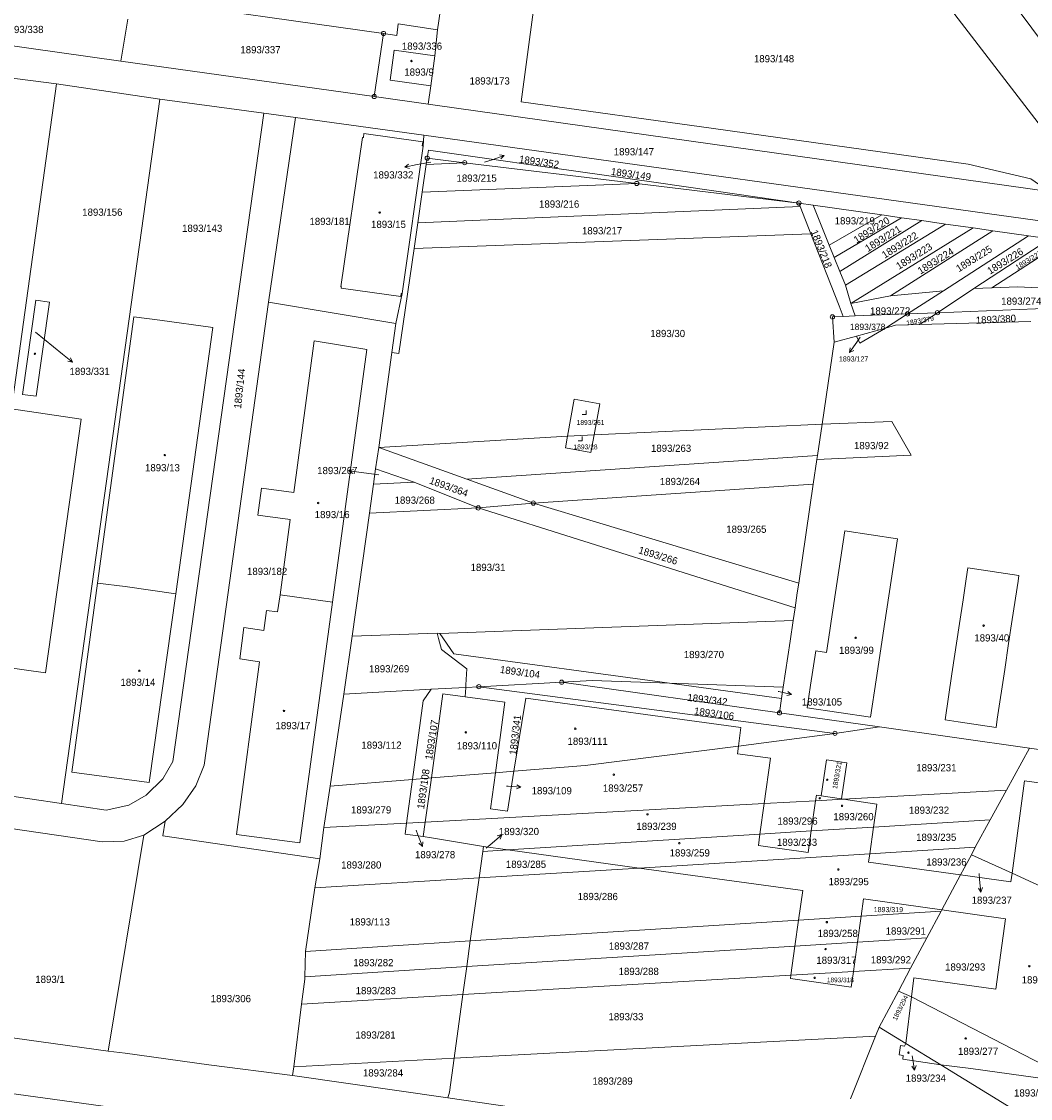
# Model space of a CAD drawing. Header units: metres. Extents: x -595226 to -593310, y -1169452 to -1167804.
# Tile 31 of 35: x -593974 to -593736, y -1168884 to -1168630. Entities that reach past the tile are written whole.
import ezdxf
from ezdxf.enums import TextEntityAlignment as Align

# ---------------------------------------------------------------- set-up
doc = ezdxf.new("R2010")
doc.units = ezdxf.units.M
doc.layers.add('geo katastr', color=5, linetype='Continuous', lineweight=0)
for name, color, linetype in [('Pop  PČ popisy', 7, 'Continuous'), ('Značky bodu BP', 7, 'Continuous'), ('Značky budov', 7, 'Continuous'), ('Značky kultur', 7, 'Continuous')]:
    doc.layers.add(name, color=color, linetype=linetype)
doc.styles.add('dgn023', font='dgn023.shx')

# ---------------------------------------------------------------- blocks, each defined once
blk = doc.blocks.new('4.02281')
at = {"layer": 'Značky budov', "color": 7, "linetype": 'Continuous', "lineweight": 13}
blk.add_circle((-0.01, 0), 0.175, dxfattribs=at)
blk = doc.blocks.new('4.02284')
at = {"layer": 'Značky budov', "color": 7, "linetype": 'Continuous', "lineweight": 13}
blk.add_circle((-0.01, 0), 0.175, dxfattribs=at)
blk = doc.blocks.new('4.02285')
at = {"layer": 'Značky budov', "color": 7, "linetype": 'Continuous', "lineweight": 13}
blk.add_circle((-0.01, 0), 0.175, dxfattribs=at)
blk = doc.blocks.new('4.02286')
at = {"layer": 'Značky budov', "color": 7, "linetype": 'Continuous', "lineweight": 13}
blk.add_circle((-0.01, 0), 0.175, dxfattribs=at)
blk = doc.blocks.new('4.02287')
at = {"layer": 'Značky budov', "color": 7, "linetype": 'Continuous', "lineweight": 13}
blk.add_circle((-0.01, 0), 0.175, dxfattribs=at)
blk = doc.blocks.new('4.02288')
at = {"layer": 'Značky budov', "color": 7, "linetype": 'Continuous', "lineweight": 13}
blk.add_circle((-0.01, 0), 0.175, dxfattribs=at)
blk = doc.blocks.new('4.02289')
at = {"layer": 'Značky budov', "color": 7, "linetype": 'Continuous', "lineweight": 13}
blk.add_circle((-0.01, 0), 0.175, dxfattribs=at)
blk = doc.blocks.new('4.02290')
at = {"layer": 'Značky budov', "color": 7, "linetype": 'Continuous', "lineweight": 13}
blk.add_circle((-0.01, 0), 0.175, dxfattribs=at)
blk = doc.blocks.new('4.02291')
at = {"layer": 'Značky budov', "color": 7, "linetype": 'Continuous', "lineweight": 13}
blk.add_circle((-0.01, 0), 0.175, dxfattribs=at)
blk = doc.blocks.new('4.02292')
at = {"layer": 'Značky budov', "color": 7, "linetype": 'Continuous', "lineweight": 13}
blk.add_circle((-0.01, 0), 0.175, dxfattribs=at)
blk = doc.blocks.new('4.02293')
at = {"layer": 'Značky budov', "color": 7, "linetype": 'Continuous', "lineweight": 13}
blk.add_circle((-0.01, 0), 0.175, dxfattribs=at)
blk = doc.blocks.new('4.02294')
at = {"layer": 'Značky budov', "color": 7, "linetype": 'Continuous', "lineweight": 13}
blk.add_circle((-0.01, 0), 0.175, dxfattribs=at)
blk = doc.blocks.new('4.02295')
at = {"layer": 'Značky budov', "color": 7, "linetype": 'Continuous', "lineweight": 13}
blk.add_circle((-0.01, 0), 0.175, dxfattribs=at)
blk = doc.blocks.new('4.02296')
at = {"layer": 'Značky budov', "color": 7, "linetype": 'Continuous', "lineweight": 13}
blk.add_circle((-0.01, 0), 0.175, dxfattribs=at)
blk = doc.blocks.new('4.02298')
at = {"layer": 'Značky budov', "color": 7, "linetype": 'Continuous', "lineweight": 13}
blk.add_circle((-0.01, 0), 0.175, dxfattribs=at)
blk = doc.blocks.new('4.02729')
at = {"layer": 'Značky budov', "color": 7, "linetype": 'Continuous', "lineweight": 13}
blk.add_circle((-0.01, 0), 0.175, dxfattribs=at)
blk = doc.blocks.new('4.02854')
at = {"layer": 'Značky budov', "color": 7, "linetype": 'Continuous', "lineweight": 13}
blk.add_circle((-0.01, 0), 0.175, dxfattribs=at)
blk = doc.blocks.new('4.02904')
at = {"layer": 'Značky budov', "color": 7, "linetype": 'Continuous', "lineweight": 13}
blk.add_circle((-0.01, 0), 0.175, dxfattribs=at)
blk = doc.blocks.new('4.021054')
at = {"layer": 'Značky budov', "color": 7, "linetype": 'Continuous', "lineweight": 13}
blk.add_circle((-0.01, 0), 0.175, dxfattribs=at)
blk = doc.blocks.new('4.021068')
at = {"layer": 'Značky budov', "color": 7, "linetype": 'Continuous', "lineweight": 13}
blk.add_circle((-0.01, 0), 0.175, dxfattribs=at)
blk = doc.blocks.new('102976')
at = {"layer": 'Pop  PČ popisy', "color": 6, "linetype": 'Continuous', "lineweight": 0}
for p, q in [((-2.98, 0.37), (-1.92, 0.74)), ((0, 0), (-2.98, 0.37)), ((-2.98, 0.37), (-2.05, -0.25))]:
    blk.add_line(p, q, dxfattribs=at)
blk = doc.blocks.new('102977')
at = {"layer": 'Pop  PČ popisy', "color": 6, "linetype": 'Continuous', "lineweight": 0}
for p, q in [((0, 0), (0.31, -2.98)), ((0.31, -2.98), (-0.29, -2.04)), ((0.31, -2.98), (0.71, -1.94))]:
    blk.add_line(p, q, dxfattribs=at)
blk = doc.blocks.new('102978')
at = {"layer": 'Pop  PČ popisy', "color": 6, "linetype": 'Continuous', "lineweight": 0}
for p, q in [((0, 0), (1.12, -2.78)), ((1.12, -2.78), (0.28, -2.04)), ((1.12, -2.78), (1.21, -1.67))]:
    blk.add_line(p, q, dxfattribs=at)
blk = doc.blocks.new('1029137')
at = {"layer": 'Pop  PČ popisy', "color": 6, "linetype": 'Continuous', "lineweight": 0}
for p, q in [((0, 0), (2.92, -0.68)), ((2.92, -0.68), (2.06, 0.04)), ((2.92, -0.68), (1.84, -0.94))]:
    blk.add_line(p, q, dxfattribs=at)
blk = doc.blocks.new('1029138')
at = {"layer": 'Pop  PČ popisy', "color": 6, "linetype": 'Continuous', "lineweight": 0}
for p, q in [((0, 0), (2.99, -0.21)), ((2.99, -0.21), (2.03, 0.36)), ((2.99, -0.21), (1.96, -0.64))]:
    blk.add_line(p, q, dxfattribs=at)
blk = doc.blocks.new('1029177')
at = {"layer": 'Pop  PČ popisy', "color": 6, "linetype": 'Continuous', "lineweight": 0}
for p, q in [((0, 0), (-1.72, -2.46)), ((-1.72, -2.46), (-1.56, -1.35)), ((-1.72, -2.46), (-0.74, -1.93))]:
    blk.add_line(p, q, dxfattribs=at)
blk = doc.blocks.new('1029339')
at = {"linetype": 'Continuous'}
for p, q in [((0, 0), (2.33, -1.89)), ((2.33, -1.89), (1.24, -1.65)), ((2.33, -1.89), (1.87, -0.87))]:
    blk.add_line(p, q, dxfattribs=at)
blk = doc.blocks.new('1029358')
at = {"layer": 'Pop  PČ popisy', "color": 6, "linetype": 'Continuous', "lineweight": 0}
for p, q in [((0, 0), (0.47, -2.96)), ((0.47, -2.96), (-0.18, -2.05)), ((0.47, -2.96), (0.81, -1.9))]:
    blk.add_line(p, q, dxfattribs=at)
blk = doc.blocks.new('1029413')
at = {"layer": 'Pop  PČ popisy', "color": 6, "linetype": 'Continuous', "lineweight": 0}
for p, q in [((-2.95, -0.57), (-2.06, 0.11)), ((0, 0), (-2.95, -0.57)), ((-2.95, -0.57), (-1.87, -0.87))]:
    blk.add_line(p, q, dxfattribs=at)
blk = doc.blocks.new('1029427')
at = {"layer": 'Pop  PČ popisy', "color": 6, "linetype": 'Continuous', "lineweight": 0}
for p, q in [((0, 0), (2.27, 1.97)), ((2.27, 1.97), (1.18, 1.69)), ((2.27, 1.97), (1.84, 0.93))]:
    blk.add_line(p, q, dxfattribs=at)
blk = doc.blocks.new('1029469')
at = {"layer": 'Pop  PČ popisy', "color": 6, "linetype": 'Continuous', "lineweight": 0}
for p, q in [((0, 0), (2.84, 0.98)), ((2.84, 0.98), (1.73, 1.12)), ((2.84, 0.98), (2.05, 0.18))]:
    blk.add_line(p, q, dxfattribs=at)
blk = doc.blocks.new('3.19')
at = {"layer": 'Značky kultur', "color": 7, "linetype": 'Continuous', "lineweight": 13}
for p, q in [((-1, 0), (0, 0)), ((0, 0), (0, 1))]:
    blk.add_line(p, q, dxfattribs=at)
blk = doc.blocks.new('3.194')
at = {"layer": 'Značky kultur', "color": 7, "linetype": 'Continuous', "lineweight": 13}
for p, q in [((-1, 0), (0, 0)), ((0, 0), (0, 1))]:
    blk.add_line(p, q, dxfattribs=at)
blk = doc.blocks.new('1.052')
at = {"layer": 'Značky bodu BP', "color": 3, "linetype": 'Continuous', "lineweight": 13}
for radius in [0.5, 0.0303]:
    blk.add_circle((0, 0), radius, dxfattribs=at)
blk = doc.blocks.new('1.054')
at = {"layer": 'Značky bodu BP', "color": 3, "linetype": 'Continuous', "lineweight": 13}
for radius in [0.5, 0.0303]:
    blk.add_circle((0, 0), radius, dxfattribs=at)
blk = doc.blocks.new('1.055')
at = {"layer": 'Značky bodu BP', "color": 3, "linetype": 'Continuous', "lineweight": 13}
for radius in [0.5, 0.0303]:
    blk.add_circle((0, 0), radius, dxfattribs=at)
blk = doc.blocks.new('1.056')
at = {"layer": 'Značky bodu BP', "color": 3, "linetype": 'Continuous', "lineweight": 13}
for radius in [0.5, 0.0303]:
    blk.add_circle((0, 0), radius, dxfattribs=at)
blk = doc.blocks.new('1.05152')
at = {"layer": 'Značky bodu BP', "color": 3, "linetype": 'Continuous', "lineweight": 13}
for radius in [0.5, 0.0303]:
    blk.add_circle((0, 0), radius, dxfattribs=at)
blk = doc.blocks.new('1.05153')
at = {"layer": 'Značky bodu BP', "color": 3, "linetype": 'Continuous', "lineweight": 13}
for radius in [0.5, 0.0303]:
    blk.add_circle((0, 0), radius, dxfattribs=at)
blk = doc.blocks.new('1.05155')
at = {"layer": 'Značky bodu BP', "color": 3, "linetype": 'Continuous', "lineweight": 13}
for radius in [0.5, 0.0303]:
    blk.add_circle((0, 0), radius, dxfattribs=at)
blk = doc.blocks.new('4.021405')
at = {"layer": 'Značky budov', "color": 7, "linetype": 'Continuous', "lineweight": 13}
blk.add_circle((-0.01, 0), 0.175, dxfattribs=at)
blk = doc.blocks.new('1.05193')
at = {"layer": 'Značky bodu BP', "color": 3, "linetype": 'Continuous', "lineweight": 13}
for radius in [0.5, 0.0303]:
    blk.add_circle((0, 0), radius, dxfattribs=at)
blk = doc.blocks.new('1.05194')
at = {"layer": 'Značky bodu BP', "color": 3, "linetype": 'Continuous', "lineweight": 13}
for radius in [0.5, 0.0303]:
    blk.add_circle((0, 0), radius, dxfattribs=at)
blk = doc.blocks.new('1.051346')
at = {"layer": 'Značky bodu BP', "color": 3, "linetype": 'Continuous', "lineweight": 13}
for radius in [0.5, 0.0303]:
    blk.add_circle((0, 0), radius, dxfattribs=at)
blk = doc.blocks.new('1.051347')
at = {"layer": 'Značky bodu BP', "color": 3, "linetype": 'Continuous', "lineweight": 13}
for radius in [0.5, 0.0303]:
    blk.add_circle((0, 0), radius, dxfattribs=at)
blk = doc.blocks.new('1.051357')
at = {"layer": 'Značky bodu BP', "color": 3, "linetype": 'Continuous', "lineweight": 13}
for radius in [0.5, 0.0303]:
    blk.add_circle((0, 0), radius, dxfattribs=at)
blk = doc.blocks.new('1.051358')
at = {"layer": 'Značky bodu BP', "color": 3, "linetype": 'Continuous', "lineweight": 13}
for radius in [0.5, 0.0303]:
    blk.add_circle((0, 0), radius, dxfattribs=at)
blk = doc.blocks.new('1.051359')
at = {"layer": 'Značky bodu BP', "color": 3, "linetype": 'Continuous', "lineweight": 13}
for radius in [0.5, 0.0303]:
    blk.add_circle((0, 0), radius, dxfattribs=at)
blk = doc.blocks.new('1.051360')
at = {"layer": 'Značky bodu BP', "color": 3, "linetype": 'Continuous', "lineweight": 13}
for radius in [0.5, 0.0303]:
    blk.add_circle((0, 0), radius, dxfattribs=at)
blk = doc.blocks.new('4.0255')
blk.add_circle((-0.01, 0), 0.175)

msp = doc.modelspace()

# ---------------------------------------------------------------- linework, layer by layer
at = {"layer": 'geo katastr', "color": 5, "true_color": 0x0000fa}
for p, q in [((-593872.2, -1168603.93), (-593876.19, -1168632.22)), ((-593948.45, -1168624.7), (-593888.93, -1168633.12)), ((-593709.8, -1168667.42), (-593742.04, -1168623.88)), ((-593949.21, -1168629.73), (-593950.82, -1168639.61)), ((-593950.82, -1168639.61), (-593999.62, -1168632.77)), ((-593888.93, -1168633.12), (-593891.12, -1168647.98)), ((-593876.19, -1168632.22), (-593876.84, -1168638.38)), ((-593891.12, -1168647.98), (-593950.82, -1168639.61)), ((-593877.8, -1168645.47), (-593876.84, -1168638.38)), ((-593965.98, -1168644.98), (-593941.63, -1168648.64)), ((-593877.8, -1168645.47), (-593878.41, -1168649.76)), ((-593878.41, -1168649.76), (-593891.12, -1168647.98)), ((-593941.63, -1168648.64), (-593964.84, -1168814.73)), ((-593917.12, -1168651.94), (-593941.63, -1168648.64)), ((-593909.69, -1168652.94), (-593917.12, -1168651.94)), ((-593916.05, -1168696.46), (-593909.69, -1168652.94)), ((-593909.69, -1168652.94), (-593879.4, -1168657.06)), ((-593879.4, -1168657.06), (-593879.58, -1168659.67)), ((-593884.56, -1168694.44), (-593879.58, -1168659.67)), ((-593878.34, -1168660.62), (-593878.62, -1168662.52)), ((-593877.8, -1168663.44), (-593880.96, -1168664.05)), ((-593878.62, -1168662.52), (-593878.84, -1168664.03)), ((-593869.8, -1168663.59), (-593878.84, -1168664.03)), ((-593869.8, -1168663.59), (-593878.62, -1168662.52)), ((-593829.23, -1168668.49), (-593869.8, -1168663.59)), ((-593865.12, -1168663.5), (-593863.32, -1168662.89)), ((-593878.84, -1168664.03), (-593879.79, -1168670.57)), ((-593879.79, -1168670.57), (-593829.23, -1168668.49)), ((-593791, -1168673.11), (-593829.23, -1168668.49)), ((-593879.79, -1168670.57), (-593880.84, -1168677.79)), ((-593790.72, -1168673.89), (-593791, -1168673.11)), ((-593791, -1168673.11), (-593787.67, -1168673.59)), ((-593783.91, -1168683.03), (-593787.67, -1168673.59)), ((-593787.67, -1168673.59), (-593771.44, -1168675.91)), ((-593880.84, -1168677.79), (-593790.72, -1168673.89)), ((-593788.2, -1168680.4), (-593790.72, -1168673.89)), ((-593783.91, -1168683.03), (-593771.44, -1168675.91)), ((-593771.44, -1168675.91), (-593766.86, -1168676.57)), ((-593881.73, -1168683.84), (-593880.84, -1168677.79)), ((-593782.69, -1168685.97), (-593766.86, -1168676.57)), ((-593781.37, -1168689.22), (-593762, -1168677.26)), ((-593780.05, -1168692.47), (-593756.42, -1168678.06)), ((-593766.86, -1168676.57), (-593762, -1168677.26)), ((-593762, -1168677.26), (-593756.42, -1168678.06)), ((-593756.42, -1168678.06), (-593749.9, -1168678.99)), ((-593788.2, -1168680.4), (-593881.73, -1168683.84)), ((-593778.73, -1168696.81), (-593749.9, -1168678.99)), ((-593769.43, -1168694.97), (-593745.27, -1168679.66)), ((-593756.91, -1168693.78), (-593736.89, -1168680.86)), ((-593749.9, -1168678.99), (-593745.27, -1168679.66)), ((-593745.27, -1168679.66), (-593736.89, -1168680.86)), ((-593736.89, -1168680.86), (-593731.88, -1168681.57)), ((-593881.73, -1168683.84), (-593885.34, -1168708.58)), ((-593782.69, -1168685.97), (-593783.91, -1168683.03)), ((-593749.77, -1168693.28), (-593731.88, -1168681.57)), ((-593745.55, -1168693.11), (-593728.53, -1168682.05)), ((-593781.37, -1168689.22), (-593782.69, -1168685.97)), ((-593780.05, -1168692.47), (-593781.37, -1168689.22)), ((-593778.73, -1168696.81), (-593780.05, -1168692.47)), ((-593769.43, -1168694.97), (-593756.91, -1168693.78)), ((-593756.91, -1168693.78), (-593765.41, -1168699.25)), ((-593758.34, -1168698.96), (-593749.77, -1168693.28)), ((-593749.77, -1168693.28), (-593745.55, -1168693.11)), ((-593916.05, -1168696.46), (-593886.02, -1168701.52)), ((-593884.56, -1168694.44), (-593886.02, -1168701.52)), ((-593884.79, -1168694.41), (-593884.56, -1168694.44)), ((-593778.73, -1168696.81), (-593769.43, -1168694.97)), ((-593777.73, -1168699.74), (-593778.73, -1168696.81)), ((-593765.41, -1168699.25), (-593758.34, -1168698.96)), ((-593762.58, -1168701.77), (-593758.34, -1168698.96)), ((-593758.34, -1168698.96), (-593731.4, -1168697.88)), ((-593886.02, -1168701.52), (-593886.93, -1168708.39)), ((-593783.11, -1168699.96), (-593780.57, -1168699.86)), ((-593782.67, -1168705.94), (-593783.11, -1168699.96)), ((-593780.57, -1168699.86), (-593777.73, -1168699.74)), ((-593777.73, -1168699.74), (-593765.41, -1168699.25)), ((-593765.41, -1168699.25), (-593770.63, -1168702.6)), ((-593762.58, -1168701.77), (-593736.34, -1168701.01)), ((-593970.96, -1168703.55), (-593964.58, -1168708.74)), ((-593777.47, -1168704.5), (-593770.63, -1168702.6)), ((-593785.53, -1168725.28), (-593782.67, -1168705.94)), ((-593782.67, -1168705.94), (-593777.47, -1168704.5)), ((-593776.55, -1168704.77), (-593777.35, -1168705.92)), ((-593886.93, -1168708.39), (-593890.06, -1168730.76)), ((-593885.34, -1168708.58), (-593886.93, -1168708.39)), ((-593839.29, -1168727.75), (-593785.53, -1168725.28)), ((-593785.53, -1168725.28), (-593786.61, -1168732.66)), ((-593890.06, -1168730.76), (-593845.55, -1168728.1)), ((-593839.29, -1168727.75), (-593845.55, -1168728.1)), ((-593890.78, -1168735.81), (-593890.06, -1168730.76)), ((-593890.06, -1168730.76), (-593869.25, -1168738.26)), ((-593869.25, -1168738.26), (-593786.61, -1168732.66)), ((-593786.75, -1168733.59), (-593787.61, -1168739.42)), ((-593786.61, -1168732.66), (-593786.75, -1168733.59)), ((-593890, -1168737.17), (-593894.09, -1168736.65)), ((-593891.28, -1168739.4), (-593890.78, -1168735.81)), ((-593881.67, -1168738.94), (-593890.78, -1168735.81)), ((-593892.23, -1168746.24), (-593891.28, -1168739.4)), ((-593891.28, -1168739.4), (-593881.67, -1168738.94)), ((-593866.61, -1168745), (-593881.67, -1168738.94)), ((-593869.25, -1168738.26), (-593853.61, -1168743.86)), ((-593853.61, -1168743.86), (-593787.61, -1168739.42)), ((-593787.61, -1168739.42), (-593791.06, -1168762.74)), ((-593853.61, -1168743.86), (-593866.61, -1168745)), ((-593853.61, -1168743.86), (-593791.06, -1168762.74)), ((-593892.23, -1168746.24), (-593896.3, -1168775.28)), ((-593866.61, -1168745), (-593892.23, -1168746.24)), ((-593791.91, -1168768.54), (-593866.61, -1168745)), ((-593913.31, -1168765.53), (-593900.92, -1168767.22)), ((-593791.91, -1168768.54), (-593792.36, -1168771.58)), ((-593792.36, -1168771.58), (-593875.69, -1168774.63)), ((-593898.31, -1168788.9), (-593896.3, -1168775.28)), ((-593896.3, -1168775.28), (-593876.28, -1168774.57)), ((-593875.69, -1168774.63), (-593876.28, -1168774.57)), ((-593877.67, -1168787.78), (-593898.31, -1168788.9)), ((-593869.53, -1168787.34), (-593877.67, -1168787.78)), ((-593869.65, -1168789.59), (-593869.53, -1168787.34)), ((-593869.53, -1168787.34), (-593866.43, -1168787.17)), ((-593866.43, -1168787.17), (-593846.93, -1168786.11)), ((-593866.43, -1168787.17), (-593782.5, -1168798.18)), ((-593795.58, -1168793.34), (-593846.93, -1168786.11)), ((-593821.52, -1168786.36), (-593795.08, -1168789.98)), ((-593794.69, -1168787.3), (-593821.52, -1168786.36)), ((-593794.69, -1168787.3), (-593795.08, -1168789.98)), ((-593898.31, -1168788.9), (-593901.52, -1168810.62)), ((-593795.92, -1168788.29), (-593795.7, -1168788.34)), ((-593795.08, -1168789.98), (-593795.58, -1168793.34)), ((-593795.58, -1168793.34), (-593772.03, -1168796.66)), ((-593782.5, -1168798.18), (-593772.03, -1168796.66)), ((-593772.03, -1168796.66), (-593736.62, -1168801.64)), ((-593736.62, -1168801.64), (-593742.06, -1168811.58)), ((-593797.72, -1168804.05), (-593799.2, -1168814.71)), ((-593877.65, -1168808.69), (-593862.54, -1168807.46)), ((-593858.19, -1168807.11), (-593862.54, -1168807.46)), ((-593902.97, -1168820.4), (-593901.52, -1168810.62)), ((-593901.52, -1168810.62), (-593882.11, -1168809.05)), ((-593882.11, -1168809.05), (-593883.5, -1168819.33)), ((-593882.11, -1168809.05), (-593877.65, -1168808.69)), ((-593879.09, -1168819.09), (-593877.65, -1168808.69)), ((-593859.91, -1168810.62), (-593859.55, -1168810.64)), ((-593740.77, -1168831.17), (-593737.79, -1168809.41)), ((-593964.84, -1168814.73), (-593988.96, -1168811.13)), ((-593787.06, -1168814.05), (-593786.87, -1168812.76)), ((-593780.93, -1168813.63), (-593785.73, -1168812.93)), ((-593780.51, -1168813.69), (-593742.06, -1168811.58)), ((-593742.06, -1168811.58), (-593745.9, -1168818.58)), ((-593799.2, -1168814.71), (-593879.09, -1168819.09)), ((-593799.2, -1168814.71), (-593800.2, -1168821.95)), ((-593799.2, -1168814.71), (-593787.06, -1168814.05)), ((-593788.12, -1168821.2), (-593787.06, -1168814.05)), ((-593780.51, -1168813.69), (-593787.06, -1168814.05)), ((-593780.93, -1168813.63), (-593780.51, -1168813.69)), ((-593780.51, -1168813.69), (-593772.6, -1168814.84)), ((-593772.6, -1168814.84), (-593773.4, -1168820.29)), ((-593773.4, -1168820.29), (-593745.9, -1168818.58)), ((-593745.9, -1168818.58), (-593749.42, -1168825.04)), ((-593945.42, -1168822.16), (-593940.41, -1168818.86)), ((-593903.96, -1168827.74), (-593902.97, -1168820.4)), ((-593902.97, -1168820.4), (-593883.5, -1168819.33)), ((-593883.5, -1168819.33), (-593883.85, -1168821.94)), ((-593883.5, -1168819.33), (-593879.09, -1168819.09)), ((-593881.26, -1168821.04), (-593880.85, -1168822.07)), ((-593879.56, -1168822.49), (-593879.09, -1168819.09)), ((-593773.4, -1168820.29), (-593788.12, -1168821.2)), ((-593773.4, -1168820.29), (-593774.32, -1168826.58)), ((-593953.86, -1168873.1), (-593945.42, -1168822.16)), ((-593883.85, -1168821.94), (-593879.56, -1168822.49)), ((-593800.2, -1168821.95), (-593859.6, -1168825.64)), ((-593800.2, -1168821.95), (-593800.57, -1168824.63)), ((-593788.12, -1168821.2), (-593800.2, -1168821.95)), ((-593788.86, -1168826.25), (-593788.12, -1168821.2)), ((-593866.41, -1168832.26), (-593865.54, -1168826.01)), ((-593865.54, -1168826.01), (-593865.38, -1168824.84)), ((-593859.6, -1168825.64), (-593865.54, -1168826.01)), ((-593865.38, -1168824.84), (-593859.6, -1168825.64)), ((-593864.71, -1168825.29), (-593863.28, -1168824.06)), ((-593828.66, -1168829.93), (-593859.6, -1168825.64)), ((-593800.57, -1168824.63), (-593788.86, -1168826.25)), ((-593774.32, -1168826.58), (-593749.42, -1168825.04)), ((-593749.42, -1168825.04), (-593750.36, -1168826.8)), ((-593903.96, -1168827.74), (-593905.08, -1168834.64)), ((-593828.66, -1168829.93), (-593774.32, -1168826.58)), ((-593774.32, -1168826.58), (-593774.61, -1168828.59)), ((-593774.61, -1168828.59), (-593752.9, -1168831.56)), ((-593752.9, -1168831.56), (-593750.36, -1168826.8)), ((-593750.36, -1168826.8), (-593740.77, -1168831.17)), ((-593866.41, -1168832.26), (-593828.66, -1168829.93)), ((-593794.16, -1168834.71), (-593828.66, -1168829.93)), ((-593748.54, -1168831.26), (-593748.41, -1168832.61)), ((-593740.77, -1168831.17), (-593741.04, -1168833.18)), ((-593722.16, -1168839.63), (-593740.77, -1168831.17)), ((-593866.41, -1168832.26), (-593905.08, -1168834.64)), ((-593868.47, -1168847.14), (-593866.41, -1168832.26)), ((-593752.9, -1168831.56), (-593757.32, -1168839.82)), ((-593741.04, -1168833.18), (-593752.9, -1168831.56)), ((-593905.08, -1168834.64), (-593907.29, -1168849.59)), ((-593791.08, -1168842.25), (-593790.1, -1168835.27)), ((-593776.33, -1168841.32), (-593775.76, -1168837.23)), ((-593775.76, -1168837.23), (-593757.32, -1168839.82)), ((-593776.33, -1168841.32), (-593791.08, -1168842.25)), ((-593776.33, -1168841.32), (-593777.19, -1168847.43)), ((-593757.49, -1168840.13), (-593776.33, -1168841.32)), ((-593760.89, -1168846.42), (-593757.49, -1168840.13)), ((-593757.32, -1168839.82), (-593757.49, -1168840.13)), ((-593868.47, -1168847.14), (-593791.08, -1168842.25)), ((-593791.93, -1168848.35), (-593791.08, -1168842.25)), ((-593777.19, -1168847.43), (-593760.89, -1168846.42)), ((-593764.71, -1168853.56), (-593760.89, -1168846.42)), ((-593907.29, -1168849.59), (-593868.47, -1168847.14)), ((-593869.31, -1168853.18), (-593868.47, -1168847.14)), ((-593869.31, -1168853.18), (-593791.93, -1168848.35)), ((-593792.9, -1168855.23), (-593791.93, -1168848.35)), ((-593791.93, -1168848.35), (-593777.19, -1168847.43)), ((-593777.19, -1168847.43), (-593778.16, -1168854.36)), ((-593907.29, -1168849.59), (-593907.49, -1168855.56)), ((-593907.49, -1168855.56), (-593869.31, -1168853.18)), ((-593870.22, -1168859.79), (-593869.31, -1168853.18)), ((-593764.71, -1168853.56), (-593778.16, -1168854.36)), ((-593767.54, -1168858.95), (-593764.71, -1168853.56)), ((-593907.51, -1168856.17), (-593908.25, -1168862.04)), ((-593907.49, -1168855.56), (-593907.51, -1168856.17)), ((-593792.9, -1168855.23), (-593870.22, -1168859.79)), ((-593793.01, -1168856.02), (-593792.9, -1168855.23)), ((-593778.68, -1168858.03), (-593793.01, -1168856.02)), ((-593792.9, -1168855.23), (-593778.16, -1168854.36)), ((-593778.16, -1168854.36), (-593778.68, -1168858.03)), ((-593763.93, -1168855.8), (-593764.48, -1168860.35)), ((-593772.09, -1168867.46), (-593767.54, -1168858.95)), ((-593767.54, -1168858.95), (-593764.48, -1168860.35)), ((-593870.22, -1168859.79), (-593908.25, -1168862.04)), ((-593870.22, -1168859.79), (-593872.3, -1168874.81)), ((-593764.48, -1168860.35), (-593765.81, -1168871.3)), ((-593764.48, -1168860.35), (-593725.09, -1168880.71)), ((-593908.25, -1168862.04), (-593910.1, -1168876.8)), ((-593772.09, -1168867.46), (-593772.94, -1168869.6)), ((-593765.81, -1168871.3), (-593772.09, -1168867.46)), ((-593872.3, -1168874.81), (-593772.94, -1168869.6)), ((-593772.94, -1168869.6), (-593778.83, -1168884.33)), ((-593757.59, -1168876.34), (-593765.81, -1168871.3)), ((-593764.28, -1168874.19), (-593764.21, -1168874.61)), ((-593910.1, -1168876.8), (-593910.36, -1168878.86)), ((-593910.1, -1168876.8), (-593872.3, -1168874.81)), ((-593873.41, -1168882.82), (-593872.3, -1168874.81)), ((-593719.18, -1168899.86), (-593757.59, -1168876.34)), ((-593873.8, -1168884.1), (-593910.36, -1168878.86)), ((-593873.8, -1168884.1), (-593873.41, -1168882.82)), ((-593846.8, -1168888.05), (-593873.8, -1168884.1))]:
    msp.add_line(p, q, dxfattribs=at)
for points in [[(-593850.8, -1168606.84), (-593856.51, -1168649.23), (-593811.17, -1168655.5), (-593751.08, -1168663.9), (-593736.31, -1168667.39), (-593732.04, -1168670.35)], [(-593725.95, -1168665.46), (-593754.22, -1168628.61), (-593766.95, -1168610.12)], [(-593888.93, -1168633.12), (-593885.77, -1168633.57), (-593885.46, -1168630.87), (-593876.19, -1168632.22)], [(-594022.92, -1168637.03), (-593996.11, -1168641.11), (-593965.98, -1168644.98)], [(-593876.84, -1168638.38), (-593886.38, -1168637.02), (-593887.37, -1168644.11), (-593877.8, -1168645.47)], [(-593965.98, -1168644.98), (-593976.59, -1168721.66), (-593960.2, -1168724.06), (-593968.57, -1168783.87), (-593984.88, -1168781.62), (-593988.96, -1168811.13)], [(-593732.04, -1168670.35), (-593876.79, -1168649.99), (-593878.41, -1168649.76)], [(-593964.84, -1168814.73), (-593954.33, -1168816.3), (-593948.99, -1168815.09), (-593944.88, -1168812.73), (-593940.91, -1168808.89), (-593938.62, -1168804.82), (-593917.12, -1168651.94)], [(-593879.58, -1168659.67), (-593879.81, -1168659.63), (-593879.68, -1168658.65), (-593893.55, -1168656.69), (-593893.68, -1168657.66), (-593893.91, -1168657.65), (-593899.02, -1168692.85), (-593898.84, -1168692.87), (-593898.88, -1168693.17)], [(-593879.4, -1168657.06), (-593729.07, -1168678.03), (-593719.96, -1168682.17)], [(-593791, -1168673.11), (-593811.07, -1168670.24), (-593824.62, -1168668.3), (-593855.28, -1168663.92), (-593860.72, -1168663.14), (-593878.34, -1168660.62)], [(-593780.57, -1168699.86), (-593781.53, -1168697.36), (-593788.2, -1168680.4)], [(-593898.88, -1168693.17), (-593884.86, -1168695.15), (-593884.79, -1168694.41)], [(-593745.55, -1168693.11), (-593739.43, -1168692.86), (-593734.61, -1168693.12)], [(-593970.9, -1168696.03), (-593967.7, -1168696.52), (-593970.82, -1168718.69), (-593974.04, -1168718.23), (-593970.9, -1168696.03)], [(-593940.41, -1168818.86), (-593936.23, -1168814.98), (-593933.19, -1168810.52), (-593931.22, -1168805.71), (-593916.05, -1168696.46)], [(-593937.88, -1168765.26), (-593929.18, -1168702.42), (-593941.64, -1168700.69), (-593947.81, -1168699.91), (-593956.31, -1168762.78)], [(-593770.63, -1168702.6), (-593776.62, -1168706.14), (-593777.47, -1168704.5)], [(-593770.63, -1168702.6), (-593768.22, -1168701.94), (-593762.58, -1168701.77)], [(-593900.92, -1168767.22), (-593892.82, -1168707.61), (-593905.24, -1168705.57), (-593910.06, -1168741.39), (-593917.69, -1168740.35), (-593918.56, -1168746.72), (-593910.92, -1168747.76), (-593913.31, -1168765.53)], [(-593845.55, -1168728.1), (-593843.97, -1168719.38), (-593837.97, -1168720.46), (-593839.29, -1168727.75)], [(-593785.53, -1168725.28), (-593769.12, -1168724.59), (-593764.51, -1168732.58), (-593786.75, -1168733.59)], [(-593845.55, -1168728.1), (-593846.04, -1168730.82), (-593840.04, -1168731.9), (-593839.29, -1168727.75)], [(-593783.72, -1168773.94), (-593783.39, -1168771.73), (-593780.19, -1168750.44), (-593767.8, -1168752.3), (-593770.76, -1168771.95), (-593772.8, -1168785.55), (-593774.13, -1168794.38), (-593789.04, -1168792.14), (-593788.24, -1168786.78), (-593787.03, -1168778.73), (-593784.5, -1168779.11), (-593783.72, -1168773.94)], [(-593754.93, -1168784.12), (-593756.56, -1168794.99), (-593753.49, -1168795.45), (-593744.54, -1168796.8), (-593744.25, -1168794.86), (-593742.49, -1168783.13), (-593741.57, -1168777.02), (-593740.72, -1168771.31), (-593739.36, -1168762.26), (-593739.17, -1168760.98), (-593751.18, -1168759.17), (-593751.57, -1168761.75), (-593752.31, -1168766.69), (-593753.15, -1168772.25), (-593754.93, -1168784.12)], [(-593956.31, -1168762.78), (-593962.39, -1168807.3), (-593944.17, -1168809.8), (-593937.88, -1168765.26)], [(-593956.31, -1168762.78), (-593949.82, -1168763.52), (-593937.88, -1168765.26)], [(-593791.06, -1168762.74), (-593791.39, -1168765), (-593791.91, -1168768.54)], [(-593913.31, -1168765.53), (-593913.88, -1168769.53), (-593916.51, -1168769.22), (-593917.13, -1168773.9), (-593921.82, -1168773.24), (-593922.81, -1168780.61), (-593918.16, -1168781.28), (-593923.59, -1168822.04), (-593908.62, -1168824.03), (-593900.92, -1168767.22)], [(-593792.36, -1168771.58), (-593793.08, -1168776.42), (-593794.69, -1168787.3)], [(-593876.28, -1168774.57), (-593875.97, -1168775.77), (-593875.27, -1168778.43), (-593869.3, -1168782.96), (-593869.5, -1168786.74), (-593869.53, -1168787.34)], [(-593821.52, -1168786.36), (-593872.34, -1168779.4), (-593875.69, -1168774.63)], [(-593877.67, -1168787.78), (-593879.61, -1168790.53), (-593882.11, -1168809.05)], [(-593846.93, -1168786.11), (-593839.74, -1168785.72), (-593821.52, -1168786.36)], [(-593877.65, -1168808.69), (-593874.92, -1168788.89), (-593869.65, -1168789.59)], [(-593862.54, -1168807.46), (-593860.33, -1168790.83), (-593869.65, -1168789.59)], [(-593805.24, -1168801.2), (-593804.72, -1168796.83), (-593855.39, -1168789.87), (-593858.19, -1168807.11)], [(-593805.24, -1168801.2), (-593785.53, -1168798.62), (-593782.5, -1168798.18)], [(-593858.19, -1168807.11), (-593841.41, -1168805.75), (-593805.24, -1168801.2)], [(-593805.24, -1168801.2), (-593805.46, -1168803.04), (-593797.72, -1168804.05)], [(-593736.62, -1168801.64), (-593701.35, -1168806.75), (-593673.29, -1168810.77)], [(-593786.87, -1168812.76), (-593785.73, -1168812.93), (-593784.49, -1168804.42), (-593779.69, -1168805.12), (-593780.93, -1168813.63)], [(-593862.54, -1168807.46), (-593863.68, -1168816.01), (-593859.72, -1168816.53), (-593858.19, -1168807.11)], [(-593737.79, -1168809.41), (-593718.47, -1168812.04), (-593719.22, -1168818.05), (-593717.72, -1168818.21), (-593717.1, -1168813.96), (-593711.32, -1168814.8), (-593711.23, -1168814.16), (-593678.85, -1168818.89), (-593679.05, -1168820.27), (-593681.68, -1168838.28), (-593714.02, -1168833.56), (-593713.88, -1168832.37), (-593721.04, -1168831.48), (-593721.78, -1168836.88)], [(-593945.42, -1168822.16), (-593950.06, -1168823.63), (-593955.22, -1168823.75), (-593980.63, -1168820.08)], [(-593940.41, -1168818.86), (-593940.94, -1168822.35), (-593903.96, -1168827.74)], [(-593865.38, -1168824.84), (-593877.59, -1168822.82), (-593879.56, -1168822.49)], [(-593790.1, -1168835.27), (-593790.71, -1168835.19), (-593794.16, -1168834.71)], [(-593757.32, -1168839.82), (-593742.29, -1168841.93), (-593744.62, -1168858.5), (-593763.93, -1168855.8)], [(-593999.69, -1168866.81), (-593989.43, -1168868.19), (-593969.64, -1168870.91), (-593953.86, -1168873.1)], [(-593757.59, -1168876.34), (-593766.52, -1168875.05), (-593766.4, -1168874.13), (-593767.35, -1168874), (-593767.05, -1168871.82), (-593766.1, -1168871.95), (-593765.81, -1168871.3)], [(-593910.36, -1168878.86), (-593930.07, -1168876.35), (-593949.86, -1168873.63), (-593953.86, -1168873.1)], [(-593757.59, -1168876.34), (-593750.45, -1168877.24), (-593731.83, -1168879.79), (-593725.09, -1168880.71)], [(-593901.36, -1168889.78), (-593907.37, -1168889.11), (-593908.23, -1168892.54), (-593997.84, -1168880.22), (-594013.82, -1168993.55), (-593924.95, -1169005.22), (-593860.72, -1168998.23), (-593820.45, -1168982.67), (-593819.46, -1168975.38), (-593817.59, -1168962.82), (-593817.18, -1168960.05)]]:
    msp.add_lwpolyline(points, dxfattribs=at)

# ---------------------------------------------------------------- block references
for name, p in [('1.051346', (-593888.93, -1168633.12)), ('4.02729', (-593882.34, -1168639.62)), ('1.051347', (-593891.12, -1168647.98)), ('1.055', (-593878.62, -1168662.52)), ('1.056', (-593869.8, -1168663.59)), ('1029469', (-593863.32, -1168662.89)), ('1029413', (-593880.96, -1168664.05)), ('1.052', (-593829.23, -1168668.49)), ('1.054', (-593791, -1168673.11)), ('4.021054', (-593889.81, -1168675.35)), ('1.05153', (-593765.41, -1168699.25)), ('1.05155', (-593758.34, -1168698.96)), ('1.05152', (-593783.11, -1168699.96)), ('1029177', (-593777.35, -1168705.92)), ('4.0255', (-593971.1, -1168708.65)), ('1029339', (-593964.58, -1168708.74)), ('3.194', (-593841.12, -1168723.01)), ('3.19', (-593842.07, -1168729.19)), ('4.0255', (-593940.48, -1168732.55)), ('102976', (-593894.09, -1168736.65)), ('4.021068', (-593904.32, -1168743.84)), ('1.05194', (-593866.61, -1168745)), ('1.05193', (-593853.61, -1168743.86)), ('4.02281', (-593747.46, -1168772.76)), ('4.02854', (-593777.62, -1168775.63)), ('4.0255', (-593946.48, -1168783.41)), ('1.051357', (-593866.43, -1168787.17)), ('1.051358', (-593846.93, -1168786.11)), ('1029137', (-593795.7, -1168788.34)), ('4.02904', (-593912.39, -1168792.87)), ('1.051359', (-593795.58, -1168793.34)), ('4.02284', (-593869.53, -1168797.94)), ('4.02290', (-593843.71, -1168797.08)), ('1.051360', (-593782.5, -1168798.18)), ('4.02294', (-593834.62, -1168807.9)), ('1029138', (-593859.55, -1168810.64)), ('4.02298', (-593784.32, -1168809.12)), ('4.021405', (-593786.08, -1168813.47)), ('4.02286', (-593780.82, -1168815.27)), ('4.02287', (-593826.69, -1168817.29)), ('102978', (-593880.85, -1168822.07)), ('1029427', (-593863.28, -1168824.06)), ('4.02292', (-593819.19, -1168824.07)), ('4.02288', (-593781.68, -1168830.28)), ('102977', (-593748.41, -1168832.61)), ('4.02293', (-593784.42, -1168842.7)), ('4.02296', (-593784.71, -1168849.05)), ('4.02295', (-593736.68, -1168853.09)), ('4.02289', (-593787.31, -1168855.83)), ('4.02291', (-593751.68, -1168870.12)), ('4.02285', (-593765.17, -1168873.49)), ('1029358', (-593764.21, -1168874.61))]:
    msp.add_blockref(name, p, dxfattribs=at)

# ---------------------------------------------------------------- texts
at = {"layer": 'geo katastr', "color": 5, "true_color": 0x0000fa, "style": 'dgn023'}
for s, height, p in [('1893/338', 1.7, (-593973.82, -1168633.02)), ('1893/336', 1.7, (-593879.86, -1168636.95)), ('1893/337', 1.7, (-593917.93, -1168637.8)), ('1893/332', 1.7, (-593886.63, -1168667.31)), ('1893/378', 1.5, (-593774.8, -1168703.06)), ('1893/331', 1.7, (-593958.2, -1168713.65)), ('1893/261', 1.139, (-593840.12, -1168725.43)), ('1893/28', 1.139, (-593841.31, -1168731.19))]:
    msp.add_text(s, height=height, dxfattribs=at).set_placement(p, align=Align.CENTER)
for s, height, p in [('1893/148', 1.7, (-593796.87, -1168639.07)), ('1893/9', 1.7, (-593880.55, -1168642.22)), ('1893/173', 1.7, (-593863.9, -1168644.3)), ('1893/147', 1.7, (-593829.91, -1168661)), ('1893/215', 1.7, (-593866.98, -1168667.23)), ('1893/216', 1.7, (-593847.52, -1168673.34)), ('1893/156', 1.7, (-593955.21, -1168675.26)), ('1893/219', 1.7, (-593777.83, -1168677.3)), ('1893/143', 1.7, (-593931.67, -1168679.05)), ('1893/181', 1.7, (-593901.64, -1168677.43)), ('1893/15', 1.7, (-593887.76, -1168678.13)), ('1893/217', 1.7, (-593837.41, -1168679.64)), ('1893/274', 1.7, (-593738.59, -1168696.24)), ('1893/272', 1.7, (-593769.5, -1168698.55)), ('1893/30', 1.7, (-593821.94, -1168703.87)), ('1893/127', 1.2, (-593778.11, -1168709.87)), ('1893/92', 1.7, (-593773.92, -1168730.3)), ('1893/263', 1.7, (-593821.14, -1168730.94)), ('1893/13', 1.7, (-593941.04, -1168735.52)), ('1893/267', 1.7, (-593899.82, -1168736.19)), ('1893/264', 1.7, (-593819.04, -1168738.77)), ('1893/268', 1.7, (-593881.57, -1168743.18)), ('1893/16', 1.7, (-593901.03, -1168746.57)), ('1893/265', 1.7, (-593803.4, -1168750.03)), ('1893/182', 1.7, (-593916.36, -1168759.98)), ('1893/31', 1.7, (-593864.29, -1168759.03)), ('1893/40', 1.7, (-593745.54, -1168775.66)), ('1893/270', 1.7, (-593813.4, -1168779.58)), ('1893/269', 1.7, (-593887.59, -1168782.95)), ('1893/14', 1.7, (-593946.82, -1168786.12)), ('1893/105', 1.7, (-593785.57, -1168790.76)), ('1893/17', 1.7, (-593910.28, -1168796.34)), ('1893/112', 1.7, (-593889.41, -1168800.95)), ('1893/110', 1.7, (-593866.9, -1168801.1)), ('1893/111', 1.7, (-593840.81, -1168800.04)), ('1893/231', 1.7, (-593758.6, -1168806.28)), ('1893/109', 1.7, (-593849.27, -1168811.7)), ('1893/257', 1.7, (-593832.48, -1168811.08)), ('1893/279', 1.7, (-593891.84, -1168816.22)), ('1893/232', 1.7, (-593760.34, -1168816.29)), ('1893/296', 1.7, (-593791.33, -1168818.86)), ('1893/260', 1.7, (-593778.14, -1168817.82)), ('1893/320', 1.7, (-593857.01, -1168821.32)), ('1893/239', 1.7, (-593824.58, -1168820.1)), ('1893/233', 1.7, (-593791.45, -1168823.86)), ('1893/235', 1.7, (-593758.64, -1168822.68)), ('1893/278', 1.7, (-593876.77, -1168826.78)), ('1893/259', 1.7, (-593816.74, -1168826.36)), ('1893/280', 1.7, (-593894.18, -1168829.21)), ('1893/285', 1.7, (-593855.34, -1168829.05)), ('1893/236', 1.7, (-593756.22, -1168828.51)), ('1893/295', 1.7, (-593779.27, -1168833.13)), ('1893/286', 1.7, (-593838.42, -1168836.65)), ('1893/237', 1.7, (-593745.55, -1168837.52)), ('1893/319', 1.2, (-593769.91, -1168839.74)), ('1893/113', 1.7, (-593892.16, -1168842.63)), ('1893/291', 1.7, (-593765.82, -1168844.79)), ('1893/258', 1.7, (-593781.85, -1168845.35)), ('1893/287', 1.7, (-593831.08, -1168848.33)), ('1893/282', 1.7, (-593891.32, -1168852.25)), ('1893/317', 1.7, (-593782.16, -1168851.68)), ('1893/292', 1.7, (-593769.32, -1168851.58)), ('1893/288', 1.7, (-593828.77, -1168854.31)), ('1893/293', 1.7, (-593751.81, -1168853.27)), ('1893/1', 1.7, (-593967.54, -1168856.18)), ('1893/318', 1.1, (-593781.23, -1168856.33)), ('1893/29', 1.7, (-593734.38, -1168856.31)), ('1893/283', 1.7, (-593890.75, -1168858.86)), ('1893/306', 1.7, (-593924.91, -1168860.73)), ('1893/33', 1.7, (-593831.78, -1168864.99)), ('1893/281', 1.7, (-593890.81, -1168869.31)), ('1893/277', 1.7, (-593748.76, -1168873.16)), ('1893/284', 1.7, (-593889.04, -1168878.25)), ('1893/289', 1.7, (-593834.93, -1168880.18)), ('1893/234', 1.7, (-593761.09, -1168879.49)), ('1893/241', 1.7, (-593735.55, -1168882.97))]:
    msp.add_text(s, height=height, dxfattribs=at).set_placement(p, align=Align.MIDDLE_CENTER)
for s, height, rotation, p in [('1893/352', 1.7, 352, (-593852.37, -1168664.21)), ('1893/379', 1.139, 10, (-593762.34, -1168701.41)), ('1893/380', 1.7, 3, (-593744.53, -1168701.36)), ('1893/364', 1.7, 340, (-593873.83, -1168740.83)), ('1893/321', 1.139, 80, (-593781.46, -1168808.12))]:
    msp.add_text(s, height=height, rotation=rotation, dxfattribs=at).set_placement(p, align=Align.CENTER)
for s, height, rotation, p in [('1893/149', 1.7, 352, (-593830.58, -1168666.28)), ('1893/220', 1.7, 32, (-593773.88, -1168679.47)), ('1893/221', 1.7, 32, (-593771.19, -1168681.47)), ('1893/218', 1.7, 292, (-593785.7, -1168683.91)), ('1893/222', 1.7, 32, (-593767.23, -1168683.02)), ('1893/223', 1.7, 32, (-593763.87, -1168685.65)), ('1893/224', 1.7, 32, (-593758.78, -1168686.77)), ('1893/225', 1.7, 32, (-593749.74, -1168686.23)), ('1893/226', 1.7, 32, (-593742.38, -1168686.79)), ('1893/227', 1.2, 32, (-593736.87, -1168686.55)), ('1893/144', 1.7, 84, (-593922.86, -1168716.88)), ('1893/266', 1.7, 343, (-593824.19, -1168756.24)), ('1893/104', 1.7, 352, (-593856.75, -1168783.72)), ('1893/106', 1.7, 352, (-593810.99, -1168793.5)), ('1893/107', 1.7, 81, (-593877.58, -1168799.71)), ('1893/108', 1.7, 82, (-593879.55, -1168811.29)), ('1893/294', 1.1, 64, (-593767.11, -1168862.91))]:
    msp.add_text(s, height=height, rotation=rotation, dxfattribs=at).set_placement(p, align=Align.MIDDLE_CENTER)
msp.add_text('1893/99', height=1.7, dxfattribs=at).set_placement((-593781.56, -1168779.43))
for s, rotation, p in [('1893/342', 353, (-593817.38, -1168790.49)), ('1893/341', 83, (-593857.62, -1168803.34))]:
    msp.add_text(s, height=1.7, rotation=rotation, dxfattribs=at).set_placement(p)

doc.saveas('drawing.dxf')
